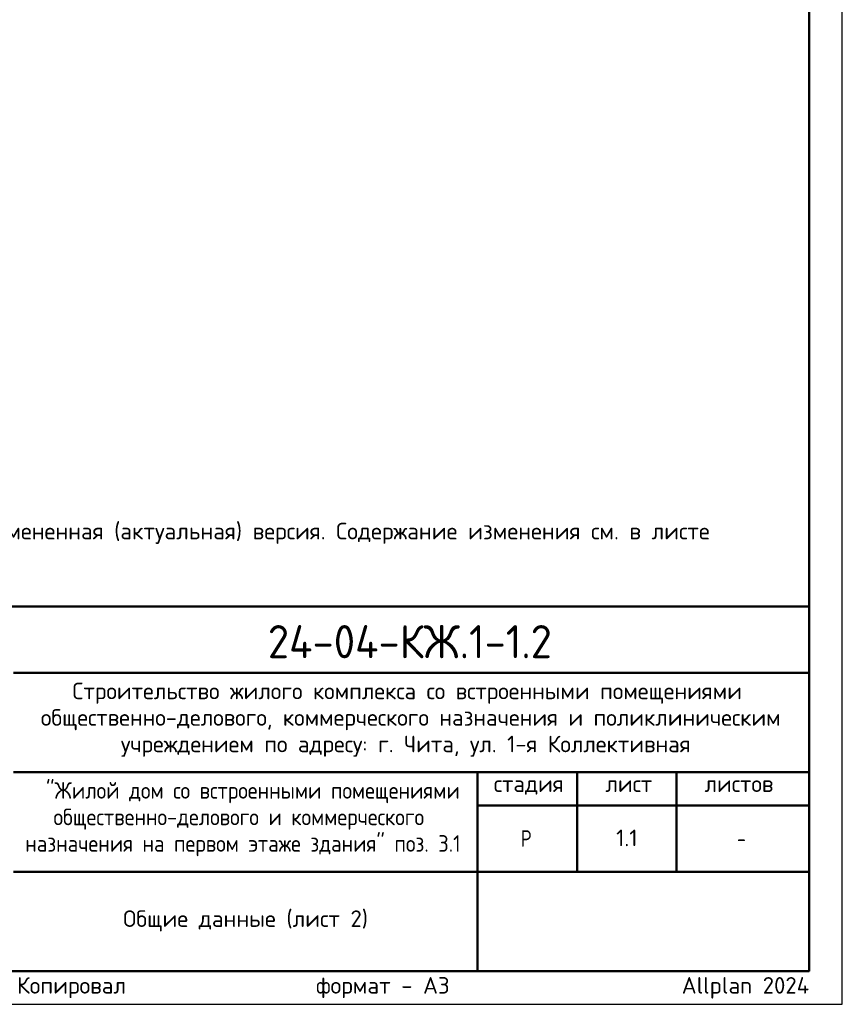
# Model space of a CAD drawing. Header units: millimetres. Extents: x 0 to 42000, y 0 to 29700.
# Tile 3 of 4: x 29593 to 42000, y 0 to 14850. Entities that reach past the tile are written whole.
import ezdxf

# ---------------------------------------------------------------- set-up
doc = ezdxf.new("R2010")
doc.units = ezdxf.units.MM
doc.layers.add('Standard', color=7, linetype='Continuous', lineweight=25)
doc.layers.add('Надписи', color=7, linetype='Continuous', lineweight=25)
doc.styles.add('ARIAL', font='arial.ttf')
doc.styles.add('ISOCPEUR', font='txt')

msp = doc.modelspace()

# ---------------------------------------------------------------- linework, layer by layer
at = {"layer": 'Standard', "color": 7, "linetype": 'Continuous', "lineweight": 50, "transparency": 33554687}
for p, q in [((23000, 6000), (41500, 6000)), ((29500, 5000), (41500, 5000)), ((29500, 3500), (41500, 3500)), ((36500, 2000), (36500, 3500)), ((38000, 2000), (38000, 3500)), ((39500, 2000), (39500, 3500)), ((36500, 3000), (41500, 3000)), ((29500, 2000), (41500, 2000)), ((36500, 500), (36500, 2000)), ((36500, 500), (36500, 2000))]:
    msp.add_line(p, q, dxfattribs=at)
at = {"layer": 'Standard', "color": 7, "linetype": 'Continuous', "lineweight": 25, "transparency": 33554687}
for p, q in [((41500, 500), (41500, 6000)), ((23000, 500), (41500, 500)), ((23000, 500), (41500, 500)), ((23000, 500), (41500, 500))]:
    msp.add_line(p, q, dxfattribs=at)
msp.add_lwpolyline([(0, 0), (42000, 0), (42000, 29700), (0, 29700), (0, 0)], close=True, dxfattribs=at)
at = {"layer": 'Standard', "color": 7, "linetype": 'Continuous', "lineweight": 50, "transparency": 33554687}
msp.add_lwpolyline([(2000, 29200), (41500, 29200), (41500, 500), (2000, 500), (2000, 29200)], close=True, dxfattribs=at)
at = {"layer": 'Standard', "color": 7, "linetype": 'Continuous', "lineweight": 25, "transparency": 33554687}
msp.add_lwpolyline([(41500, 6000), (23000, 6000), (23000, 500), (41500, 500), (41500, 6000)], dxfattribs=at)

# ---------------------------------------------------------------- texts
at = {"layer": 'Standard', "color": 7, "linetype": 'Continuous', "lineweight": 13, "transparency": 33554687, "insert": (23000, 7262), "char_height": 250, "width": 17095.74, "attachment_point": 1, "line_spacing_factor": 0.903614, "style": 'ARIAL'}
msp.add_mtext('\\A1;{\\fISOCPEUR|i0|b0;\\H250.000000;\\W1.000000;\\C7;В выделенной области представлена замененная (актуальная) версия. Содержание изменения см. в листе}\\P{\\fISOCPEUR|i0|b0;\\H250.000000;\\W1.000000;\\C7;разрешения на внесение изменений.}\\P', dxfattribs=at)
at = {"layer": 'Standard', "color": 7, "linetype": 'Continuous', "lineweight": 50, "transparency": 33554687, "insert": (33335, 5218), "char_height": 500, "width": 4831.97, "attachment_point": 7, "style": 'ISOCPEUR'}
msp.add_mtext('\\W0.94;24-04-КЖ.1-1.2', dxfattribs=at)
at = {"layer": 'Standard', "color": 7, "linetype": 'Continuous', "lineweight": 25, "transparency": 33554687, "char_height": 250, "style": 'ISOCPEUR'}
for s, insert, width, attachment_point in [('\\W0.99;Строительство жилого комплекса со встроенными помещениями', (30388, 4533), 10343.94, 7), ('\\W0.99;общественно-делового, коммерческого назначения и поликлиническим', (29912, 4133), 11292.27, 7), ('\\W0.99;учреждением по адресу: г. Чита, ул. 1-я Коллективная', (31119, 3733), 8881.18, 7), ('\\W0.90;"Жилой дом со встроенными помещениями', (29989, 3033), 6132.51, 7), ('\\W0.90;общественно-делового и коммерческого', (30102, 2633), 5904.55, 7), ('\\W0.99;стадия    лист     листов', (36743, 3162), 4372.59, 7), ('\\W0.90;назначения на первом этаже здания" поз. 3.1', (29676, 2233), 6756.08, 7), ('\\W0.80;Р', (37150, 2375), 299.86, 7), ('\\W0.78;-', (40412, 2375), 272.01, 7), ('\\A1;{\\fISOCPEUR|i0|b0;\\H250.000000;\\W1.000000;\\C7;Общие данные (лист 2)}\\P', (33000, 1258), 3748.3, 5)]:
    msp.add_mtext(s, dxfattribs=dict(at, insert=insert, width=width, attachment_point=attachment_point))
at = {"layer": 'Standard', "color": 8, "linetype": 'Continuous', "lineweight": 13, "transparency": 33554687, "insert": (41500, 248), "char_height": 250, "width": 11749.46, "attachment_point": 6, "style": 'ISOCPEUR'}
msp.add_mtext('\\A1;{\\fISOCPEUR|i0|b0;\\H250.000000;\\W1.000000;\\C8;Копировал                  формат - А3                      Allplan 2024}\\P', dxfattribs=at)
at = {"layer": 'Надписи', "color": 7, "linetype": 'Continuous', "lineweight": 13, "transparency": 33554687, "insert": (38750, 2510), "char_height": 250, "width": 410.53, "attachment_point": 5, "style": 'ISOCPEUR'}
msp.add_mtext('\\A1;{\\fISOCPEUR|i0|b0;\\H250.000000;\\W1.000000;\\C7;1.1}\\P', dxfattribs=at)

doc.saveas('drawing.dxf')
